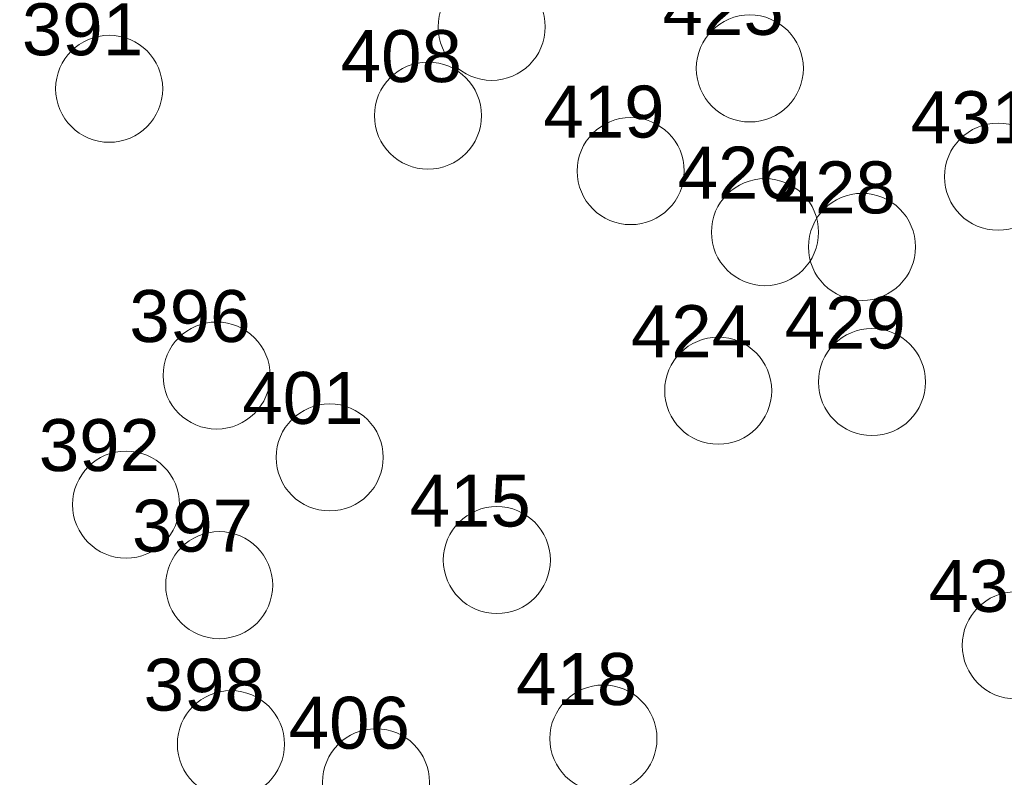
# Model space of a CAD drawing. Header units: metres. Extents: x 179483 to 180084, y 582739 to 582904.
# Tile 160 of 205: x 179863 to 179886, y 582773 to 582790. Entities that reach past the tile are written whole.
import ezdxf

# ---------------------------------------------------------------- set-up
doc = ezdxf.new("R2010")
doc.units = ezdxf.units.M
doc.layers.get('0').update_dxf_attribs({"linetype": 'CONTINUOUS', "lineweight": 9})
doc.layers.add('TA - VERDACHT_OBJECT', color=1, linetype='CONTINUOUS', lineweight=18)
doc.styles.get("Standard").update_dxf_attribs({"font": 'arial.ttf'})

# ---------------------------------------------------------------- blocks, each defined once
blk = doc.blocks.new('Object')
at = {"lineweight": 20}
blk.add_circle((0, 0), 1.235802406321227, dxfattribs=at)
at = {"color": 7}
blk.add_attdef('1', (-2.480302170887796, 0.7741065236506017), '', height=1.2, dxfattribs=at)

msp = doc.modelspace()

# ---------------------------------------------------------------- block references
at = {"layer": 'TA - VERDACHT_OBJECT', "linetype": 'ByBlock'}
for p, values in [((179873.76, 582790.099999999), {'1': ' 414'}), ((179879.72, 582789.14), {'1': ' 425'}), ((179864.929999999, 582788.67), {'1': ' 391'}), ((179872.29, 582788.05), {'1': ' 408'}), ((179876.97, 582786.77), {'1': ' 419'}), ((179885.45, 582786.64), {'1': ' 431'}), ((179880.07, 582785.359999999), {'1': ' 426'}), ((179882.31, 582785.02), {'1': ' 428'}), ((179867.41, 582782.05), {'1': ' 396'}), ((179882.54, 582781.9), {'1': ' 429'}), ((179878.989999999, 582781.699999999), {'1': ' 424'}), ((179870.019999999, 582780.16), {'1': ' 401'}), ((179865.32, 582779.069999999), {'1': ' 392'}), ((179873.88, 582777.79), {'1': ' 415'}), ((179867.47, 582777.209999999), {'1': ' 397'}), ((179885.859999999, 582775.819999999), {'1': ' 432'}), ((179876.34, 582773.67), {'1': ' 418'}), ((179867.739999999, 582773.54), {'1': ' 398'}), ((179871.09, 582772.66), {'1': ' 406'})]:
    msp.add_blockref('Object', p, dxfattribs=at).add_auto_attribs(values)

doc.saveas('drawing.dxf')
